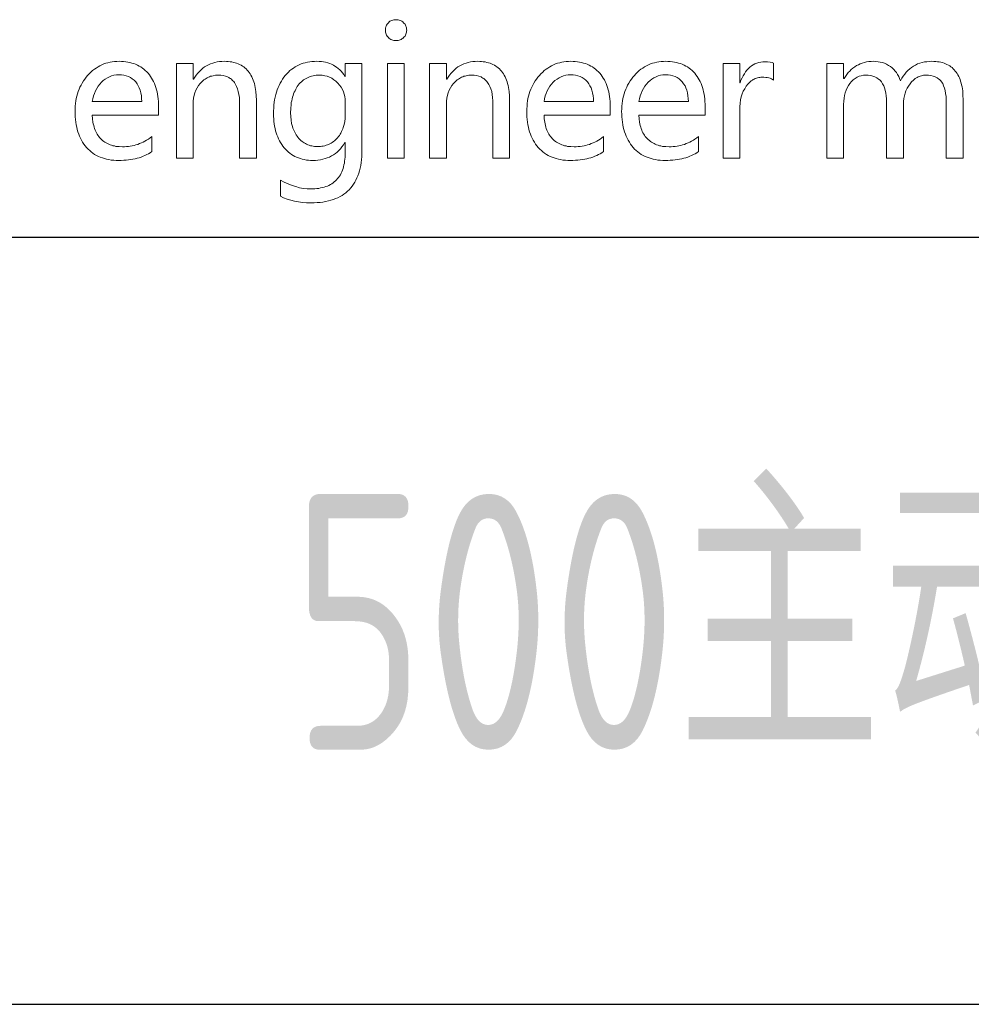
# Model space of a CAD drawing. Header units: millimetres. Extents: x -130 to 1975, y -25 to 1460.
# Tile 5 of 9: x 1694 to 1787, y 75 to 171. Entities that reach past the tile are written whole.
import ezdxf
from ezdxf.enums import TextEntityAlignment as Align

# ---------------------------------------------------------------- set-up
doc = ezdxf.new("R2010")
doc.units = ezdxf.units.MM
doc.header["$LTSCALE"] = 50
for name, color, linetype in [('1轮廓实线层', 7, 'Continuous'), ('6文字层', 3, 'Continuous'), ('图层 1', 7, 'Continuous'), ('图框层', 7, 'Continuous')]:
    doc.layers.add(name, color=color, linetype=linetype)
doc.styles.add('PC_TEXTSTYLE', font='isocp.shx', dxfattribs={"width": 0.8, "bigfont": 'hzfs.shx'})

# ---------------------------------------------------------------- blocks, each defined once
blk = doc.blocks.new('PC_TITLE_BLOCK')
at = {"layer": '1轮廓实线层'}
for p, q in [((-60, 30), (0, 30)), ((-60, 15), (0, 15))]:
    blk.add_line(p, q, dxfattribs=at)
at = {"layer": '图层 1', "lineweight": 0}
for points in [[(-43.965, 34.046), (-43.965, 34.067), (-43.963, 34.086), (-43.957, 34.107), (-43.952, 34.125), (-43.942, 34.144), (-43.934, 34.16), (-43.92, 34.176), (-43.907, 34.191), (-43.891, 34.205), (-43.876, 34.218), (-43.857, 34.228), (-43.841, 34.236), (-43.823, 34.242), (-43.802, 34.247), (-43.78, 34.25), (-43.759, 34.25), (-43.738, 34.25), (-43.717, 34.247), (-43.699, 34.242), (-43.677, 34.236), (-43.659, 34.228), (-43.643, 34.218), (-43.625, 34.205), (-43.611, 34.191), (-43.596, 34.178), (-43.582, 34.16), (-43.572, 34.144), (-43.564, 34.125), (-43.559, 34.107), (-43.553, 34.089), (-43.551, 34.067), (-43.548, 34.046), (-43.551, 34.023), (-43.553, 34.004), (-43.559, 33.983), (-43.564, 33.964), (-43.572, 33.948), (-43.582, 33.93), (-43.596, 33.914), (-43.611, 33.901), (-43.625, 33.885), (-43.643, 33.875), (-43.659, 33.864), (-43.677, 33.856), (-43.699, 33.851), (-43.717, 33.846), (-43.738, 33.843), (-43.759, 33.843), (-43.78, 33.843), (-43.802, 33.846), (-43.823, 33.851), (-43.841, 33.856), (-43.86, 33.864), (-43.876, 33.875), (-43.891, 33.885), (-43.907, 33.901), (-43.92, 33.914), (-43.934, 33.93), (-43.944, 33.948), (-43.952, 33.964), (-43.957, 33.983), (-43.963, 34.004), (-43.965, 34.023), (-43.965, 34.046), (-43.965, 34.046)], [(-48.404, 32.383), (-49.7, 32.383), (-49.695, 32.312), (-49.687, 32.243), (-49.679, 32.211), (-49.671, 32.18), (-49.663, 32.151), (-49.655, 32.121), (-49.645, 32.092), (-49.631, 32.066), (-49.618, 32.04), (-49.605, 32.013), (-49.589, 31.989), (-49.573, 31.968), (-49.555, 31.944), (-49.536, 31.926), (-49.518, 31.905), (-49.497, 31.886), (-49.476, 31.871), (-49.452, 31.855), (-49.428, 31.839), (-49.404, 31.826), (-49.378, 31.815), (-49.352, 31.805), (-49.325, 31.794), (-49.296, 31.786), (-49.267, 31.781), (-49.238, 31.773), (-49.175, 31.768), (-49.106, 31.765), (-49.069, 31.765), (-49.029, 31.768), (-48.992, 31.77), (-48.955, 31.776), (-48.916, 31.784), (-48.882, 31.791), (-48.845, 31.802), (-48.808, 31.812), (-48.773, 31.826), (-48.739, 31.842), (-48.702, 31.857), (-48.668, 31.876), (-48.636, 31.894), (-48.602, 31.916), (-48.567, 31.939), (-48.536, 31.963), (-48.536, 31.67), (-48.567, 31.649), (-48.599, 31.63), (-48.633, 31.612), (-48.668, 31.593), (-48.705, 31.58), (-48.742, 31.564), (-48.781, 31.551), (-48.821, 31.541), (-48.86, 31.53), (-48.903, 31.522), (-48.948, 31.514), (-48.992, 31.509), (-49.037, 31.503), (-49.085, 31.501), (-49.135, 31.498), (-49.183, 31.498), (-49.233, 31.498), (-49.28, 31.501), (-49.328, 31.506), (-49.373, 31.514), (-49.418, 31.522), (-49.46, 31.533), (-49.502, 31.546), (-49.542, 31.562), (-49.579, 31.578), (-49.616, 31.596), (-49.653, 31.617), (-49.687, 31.641), (-49.719, 31.665), (-49.75, 31.691), (-49.782, 31.72), (-49.811, 31.752), (-49.837, 31.784), (-49.864, 31.818), (-49.888, 31.855), (-49.909, 31.892), (-49.93, 31.931), (-49.948, 31.971), (-49.964, 32.013), (-49.98, 32.055), (-49.993, 32.1), (-50.004, 32.148), (-50.014, 32.195), (-50.022, 32.246), (-50.027, 32.296), (-50.033, 32.348), (-50.035, 32.401), (-50.035, 32.457), (-50.035, 32.51), (-50.033, 32.562), (-50.027, 32.613), (-50.02, 32.663), (-50.012, 32.71), (-50.001, 32.755), (-49.988, 32.803), (-49.975, 32.845), (-49.956, 32.89), (-49.94, 32.932), (-49.919, 32.972), (-49.895, 33.011), (-49.872, 33.051), (-49.845, 33.088), (-49.819, 33.125), (-49.79, 33.159), (-49.758, 33.193), (-49.726, 33.225), (-49.692, 33.254), (-49.658, 33.281), (-49.624, 33.304), (-49.587, 33.328), (-49.55, 33.349), (-49.513, 33.368), (-49.473, 33.384), (-49.433, 33.397), (-49.394, 33.407), (-49.352, 33.418), (-49.309, 33.426), (-49.264, 33.431), (-49.219, 33.434), (-49.175, 33.436), (-49.13, 33.434), (-49.087, 33.431), (-49.045, 33.426), (-49.003, 33.42), (-48.963, 33.413), (-48.924, 33.402), (-48.887, 33.391), (-48.852, 33.378), (-48.816, 33.362), (-48.784, 33.344), (-48.75, 33.325), (-48.72, 33.304), (-48.689, 33.281), (-48.662, 33.257), (-48.633, 33.23), (-48.607, 33.201), (-48.583, 33.172), (-48.559, 33.141), (-48.538, 33.109), (-48.52, 33.075), (-48.501, 33.038), (-48.483, 33.001), (-48.47, 32.961), (-48.454, 32.921), (-48.443, 32.879), (-48.433, 32.837), (-48.425, 32.792), (-48.417, 32.747), (-48.412, 32.7), (-48.406, 32.652), (-48.404, 32.599), (-48.404, 32.549), (-48.404, 32.383), (-48.404, 32.383)], [(-46.489, 31.541), (-46.817, 31.541), (-46.817, 32.594), (-46.817, 32.663), (-46.822, 32.729), (-46.83, 32.787), (-46.843, 32.845), (-46.856, 32.895), (-46.875, 32.943), (-46.896, 32.985), (-46.92, 33.022), (-46.933, 33.04), (-46.949, 33.056), (-46.962, 33.069), (-46.978, 33.085), (-46.996, 33.098), (-47.012, 33.109), (-47.031, 33.119), (-47.052, 33.13), (-47.091, 33.143), (-47.136, 33.156), (-47.184, 33.162), (-47.234, 33.164), (-47.287, 33.162), (-47.337, 33.154), (-47.361, 33.148), (-47.385, 33.143), (-47.408, 33.133), (-47.429, 33.125), (-47.451, 33.114), (-47.472, 33.101), (-47.493, 33.088), (-47.514, 33.075), (-47.551, 33.04), (-47.588, 33.003), (-47.619, 32.964), (-47.649, 32.919), (-47.672, 32.871), (-47.691, 32.821), (-47.707, 32.771), (-47.717, 32.716), (-47.725, 32.657), (-47.728, 32.597), (-47.728, 31.541), (-48.055, 31.541), (-48.055, 33.391), (-47.728, 33.391), (-47.728, 33.085), (-47.72, 33.085), (-47.693, 33.127), (-47.664, 33.167), (-47.635, 33.204), (-47.604, 33.238), (-47.572, 33.27), (-47.538, 33.299), (-47.501, 33.325), (-47.464, 33.349), (-47.424, 33.368), (-47.385, 33.386), (-47.342, 33.402), (-47.3, 33.413), (-47.255, 33.423), (-47.21, 33.431), (-47.163, 33.434), (-47.113, 33.436), (-47.076, 33.434), (-47.039, 33.431), (-47.004, 33.428), (-46.97, 33.423), (-46.936, 33.415), (-46.904, 33.407), (-46.875, 33.399), (-46.843, 33.386), (-46.817, 33.373), (-46.788, 33.36), (-46.761, 33.344), (-46.738, 33.325), (-46.714, 33.307), (-46.69, 33.286), (-46.669, 33.265), (-46.648, 33.241), (-46.629, 33.214), (-46.611, 33.188), (-46.595, 33.162), (-46.579, 33.133), (-46.566, 33.101), (-46.553, 33.069), (-46.54, 33.035), (-46.529, 33.001), (-46.521, 32.964), (-46.513, 32.927), (-46.505, 32.887), (-46.5, 32.848), (-46.492, 32.763), (-46.489, 32.673), (-46.489, 31.541), (-46.489, 31.541)], [(-44.425, 31.696), (-44.425, 31.633), (-44.427, 31.572), (-44.433, 31.512), (-44.441, 31.456), (-44.448, 31.401), (-44.459, 31.348), (-44.472, 31.295), (-44.485, 31.247), (-44.504, 31.2), (-44.522, 31.155), (-44.541, 31.113), (-44.565, 31.071), (-44.588, 31.031), (-44.615, 30.994), (-44.644, 30.96), (-44.673, 30.925), (-44.705, 30.894), (-44.739, 30.865), (-44.776, 30.838), (-44.813, 30.815), (-44.852, 30.791), (-44.895, 30.77), (-44.94, 30.751), (-44.984, 30.733), (-45.032, 30.719), (-45.082, 30.706), (-45.135, 30.696), (-45.188, 30.685), (-45.243, 30.677), (-45.301, 30.674), (-45.359, 30.669), (-45.42, 30.669), (-45.507, 30.672), (-45.589, 30.677), (-45.668, 30.688), (-45.742, 30.701), (-45.816, 30.719), (-45.887, 30.741), (-45.956, 30.767), (-46.019, 30.799), (-46.019, 31.115), (-45.943, 31.073), (-45.866, 31.039), (-45.792, 31.01), (-45.716, 30.986), (-45.645, 30.965), (-45.571, 30.952), (-45.499, 30.944), (-45.425, 30.941), (-45.386, 30.941), (-45.346, 30.944), (-45.307, 30.949), (-45.27, 30.952), (-45.233, 30.96), (-45.198, 30.968), (-45.164, 30.975), (-45.132, 30.986), (-45.101, 30.997), (-45.072, 31.01), (-45.043, 31.026), (-45.016, 31.041), (-44.99, 31.06), (-44.966, 31.079), (-44.942, 31.097), (-44.921, 31.118), (-44.9, 31.142), (-44.881, 31.166), (-44.863, 31.192), (-44.847, 31.218), (-44.831, 31.247), (-44.818, 31.277), (-44.805, 31.308), (-44.794, 31.34), (-44.784, 31.374), (-44.776, 31.411), (-44.768, 31.446), (-44.763, 31.485), (-44.757, 31.525), (-44.755, 31.564), (-44.752, 31.607), (-44.752, 31.652), (-44.752, 31.847), (-44.757, 31.847), (-44.786, 31.805), (-44.815, 31.765), (-44.845, 31.728), (-44.876, 31.694), (-44.911, 31.662), (-44.945, 31.633), (-44.982, 31.609), (-45.021, 31.586), (-45.061, 31.564), (-45.103, 31.546), (-45.145, 31.533), (-45.19, 31.52), (-45.238, 31.509), (-45.285, 31.503), (-45.336, 31.498), (-45.388, 31.498), (-45.431, 31.498), (-45.473, 31.501), (-45.512, 31.506), (-45.552, 31.514), (-45.592, 31.522), (-45.629, 31.533), (-45.666, 31.546), (-45.703, 31.559), (-45.737, 31.578), (-45.769, 31.596), (-45.8, 31.614), (-45.832, 31.638), (-45.861, 31.662), (-45.89, 31.688), (-45.919, 31.718), (-45.945, 31.746), (-45.969, 31.778), (-45.993, 31.812), (-46.017, 31.847), (-46.038, 31.881), (-46.056, 31.918), (-46.072, 31.958), (-46.088, 31.997), (-46.101, 32.037), (-46.114, 32.079), (-46.125, 32.121), (-46.133, 32.166), (-46.141, 32.211), (-46.146, 32.259), (-46.151, 32.309), (-46.154, 32.356), (-46.154, 32.409), (-46.154, 32.467), (-46.151, 32.523), (-46.146, 32.578), (-46.141, 32.634), (-46.133, 32.684), (-46.122, 32.737), (-46.109, 32.784), (-46.096, 32.832), (-46.08, 32.879), (-46.064, 32.924), (-46.046, 32.966), (-46.025, 33.009), (-46.001, 33.048), (-45.977, 33.088), (-45.951, 33.125), (-45.924, 33.159), (-45.893, 33.193), (-45.864, 33.225), (-45.832, 33.254), (-45.798, 33.281), (-45.763, 33.304), (-45.729, 33.328), (-45.692, 33.349), (-45.655, 33.365), (-45.615, 33.384), (-45.573, 33.397), (-45.534, 33.407), (-45.491, 33.418), (-45.446, 33.426), (-45.402, 33.431), (-45.354, 33.434), (-45.307, 33.436), (-45.262, 33.434), (-45.219, 33.431), (-45.175, 33.426), (-45.135, 33.418), (-45.095, 33.407), (-45.056, 33.394), (-45.021, 33.378), (-44.984, 33.362), (-44.953, 33.341), (-44.921, 33.32), (-44.889, 33.296), (-44.86, 33.27), (-44.831, 33.241), (-44.808, 33.209), (-44.781, 33.178), (-44.757, 33.141), (-44.752, 33.141), (-44.752, 33.391), (-44.425, 33.391), (-44.425, 31.696), (-44.425, 31.696)], [(-43.928, 31.541), (-43.928, 33.391), (-43.598, 33.391), (-43.598, 31.541), (-43.928, 31.541), (-43.928, 31.541)], [(-41.536, 31.541), (-41.864, 31.541), (-41.864, 32.594), (-41.864, 32.663), (-41.869, 32.729), (-41.877, 32.787), (-41.887, 32.845), (-41.903, 32.895), (-41.922, 32.943), (-41.943, 32.985), (-41.967, 33.022), (-41.98, 33.04), (-41.996, 33.056), (-42.009, 33.069), (-42.025, 33.085), (-42.043, 33.098), (-42.059, 33.109), (-42.077, 33.119), (-42.096, 33.13), (-42.138, 33.143), (-42.183, 33.156), (-42.228, 33.162), (-42.281, 33.164), (-42.334, 33.162), (-42.384, 33.154), (-42.407, 33.148), (-42.431, 33.143), (-42.452, 33.133), (-42.476, 33.125), (-42.497, 33.114), (-42.518, 33.101), (-42.539, 33.088), (-42.561, 33.075), (-42.598, 33.04), (-42.635, 33.003), (-42.666, 32.964), (-42.695, 32.919), (-42.719, 32.871), (-42.738, 32.821), (-42.753, 32.771), (-42.764, 32.716), (-42.772, 32.657), (-42.772, 32.597), (-42.772, 31.541), (-43.102, 31.541), (-43.102, 33.391), (-42.772, 33.391), (-42.772, 33.085), (-42.767, 33.085), (-42.74, 33.127), (-42.711, 33.167), (-42.682, 33.204), (-42.65, 33.238), (-42.616, 33.27), (-42.582, 33.299), (-42.547, 33.325), (-42.51, 33.349), (-42.471, 33.368), (-42.431, 33.386), (-42.389, 33.402), (-42.347, 33.413), (-42.302, 33.423), (-42.257, 33.431), (-42.207, 33.434), (-42.159, 33.436), (-42.122, 33.434), (-42.085, 33.431), (-42.051, 33.428), (-42.017, 33.423), (-41.982, 33.415), (-41.951, 33.407), (-41.919, 33.399), (-41.89, 33.386), (-41.864, 33.373), (-41.835, 33.36), (-41.808, 33.344), (-41.784, 33.325), (-41.761, 33.307), (-41.737, 33.286), (-41.716, 33.265), (-41.695, 33.241), (-41.676, 33.214), (-41.658, 33.188), (-41.642, 33.162), (-41.626, 33.133), (-41.61, 33.101), (-41.6, 33.069), (-41.586, 33.035), (-41.576, 33.001), (-41.568, 32.964), (-41.56, 32.927), (-41.552, 32.887), (-41.547, 32.848), (-41.539, 32.763), (-41.536, 32.673), (-41.536, 31.541), (-41.536, 31.541)], [(-39.569, 32.383), (-40.863, 32.383), (-40.86, 32.312), (-40.85, 32.243), (-40.844, 32.211), (-40.836, 32.18), (-40.829, 32.151), (-40.821, 32.121), (-40.807, 32.092), (-40.797, 32.066), (-40.784, 32.04), (-40.77, 32.013), (-40.755, 31.989), (-40.739, 31.968), (-40.72, 31.944), (-40.702, 31.926), (-40.683, 31.905), (-40.662, 31.886), (-40.641, 31.871), (-40.617, 31.855), (-40.594, 31.839), (-40.57, 31.826), (-40.543, 31.815), (-40.517, 31.805), (-40.491, 31.794), (-40.462, 31.786), (-40.432, 31.781), (-40.403, 31.773), (-40.34, 31.768), (-40.271, 31.765), (-40.234, 31.765), (-40.195, 31.768), (-40.158, 31.77), (-40.118, 31.776), (-40.081, 31.784), (-40.047, 31.791), (-40.01, 31.802), (-39.973, 31.812), (-39.939, 31.826), (-39.902, 31.842), (-39.867, 31.857), (-39.833, 31.876), (-39.801, 31.894), (-39.767, 31.916), (-39.733, 31.939), (-39.701, 31.963), (-39.701, 31.67), (-39.733, 31.649), (-39.764, 31.63), (-39.799, 31.612), (-39.833, 31.593), (-39.87, 31.58), (-39.907, 31.564), (-39.947, 31.551), (-39.986, 31.541), (-40.026, 31.53), (-40.068, 31.522), (-40.113, 31.514), (-40.158, 31.509), (-40.203, 31.503), (-40.25, 31.501), (-40.298, 31.498), (-40.348, 31.498), (-40.398, 31.498), (-40.446, 31.501), (-40.493, 31.506), (-40.538, 31.514), (-40.583, 31.522), (-40.625, 31.533), (-40.667, 31.546), (-40.707, 31.562), (-40.744, 31.578), (-40.781, 31.596), (-40.818, 31.617), (-40.852, 31.641), (-40.884, 31.665), (-40.916, 31.691), (-40.947, 31.72), (-40.976, 31.752), (-41.003, 31.784), (-41.029, 31.818), (-41.053, 31.855), (-41.074, 31.892), (-41.095, 31.931), (-41.114, 31.971), (-41.13, 32.013), (-41.145, 32.055), (-41.159, 32.1), (-41.169, 32.148), (-41.18, 32.195), (-41.188, 32.246), (-41.193, 32.296), (-41.198, 32.348), (-41.201, 32.401), (-41.201, 32.457), (-41.201, 32.51), (-41.196, 32.562), (-41.193, 32.613), (-41.185, 32.663), (-41.177, 32.71), (-41.166, 32.755), (-41.153, 32.803), (-41.14, 32.845), (-41.122, 32.89), (-41.103, 32.932), (-41.085, 32.972), (-41.061, 33.011), (-41.037, 33.051), (-41.011, 33.088), (-40.984, 33.125), (-40.955, 33.159), (-40.924, 33.193), (-40.889, 33.225), (-40.858, 33.254), (-40.823, 33.281), (-40.789, 33.304), (-40.752, 33.328), (-40.715, 33.349), (-40.678, 33.368), (-40.638, 33.384), (-40.599, 33.397), (-40.557, 33.407), (-40.517, 33.418), (-40.475, 33.426), (-40.43, 33.431), (-40.385, 33.434), (-40.34, 33.436), (-40.295, 33.434), (-40.253, 33.431), (-40.211, 33.426), (-40.168, 33.42), (-40.129, 33.413), (-40.089, 33.402), (-40.052, 33.391), (-40.018, 33.378), (-39.981, 33.362), (-39.949, 33.344), (-39.915, 33.325), (-39.886, 33.304), (-39.854, 33.281), (-39.828, 33.257), (-39.799, 33.23), (-39.772, 33.201), (-39.749, 33.172), (-39.725, 33.141), (-39.704, 33.109), (-39.683, 33.075), (-39.667, 33.038), (-39.648, 33.001), (-39.632, 32.961), (-39.619, 32.921), (-39.609, 32.879), (-39.598, 32.837), (-39.59, 32.792), (-39.582, 32.747), (-39.577, 32.7), (-39.572, 32.652), (-39.569, 32.599), (-39.569, 32.549), (-39.569, 32.383), (-39.569, 32.383)], [(-37.713, 32.383), (-39.007, 32.383), (-39.004, 32.312), (-38.994, 32.243), (-38.988, 32.211), (-38.98, 32.18), (-38.972, 32.151), (-38.962, 32.121), (-38.951, 32.092), (-38.941, 32.066), (-38.928, 32.04), (-38.912, 32.013), (-38.898, 31.989), (-38.883, 31.968), (-38.864, 31.944), (-38.846, 31.926), (-38.825, 31.905), (-38.803, 31.886), (-38.782, 31.871), (-38.761, 31.855), (-38.737, 31.839), (-38.711, 31.826), (-38.687, 31.815), (-38.661, 31.805), (-38.632, 31.794), (-38.605, 31.786), (-38.576, 31.781), (-38.545, 31.773), (-38.481, 31.768), (-38.415, 31.765), (-38.376, 31.765), (-38.339, 31.768), (-38.299, 31.77), (-38.262, 31.776), (-38.225, 31.784), (-38.188, 31.791), (-38.154, 31.802), (-38.117, 31.812), (-38.083, 31.826), (-38.046, 31.842), (-38.011, 31.857), (-37.977, 31.876), (-37.943, 31.894), (-37.911, 31.916), (-37.877, 31.939), (-37.845, 31.963), (-37.845, 31.67), (-37.877, 31.649), (-37.908, 31.63), (-37.943, 31.612), (-37.977, 31.593), (-38.011, 31.58), (-38.051, 31.564), (-38.088, 31.551), (-38.127, 31.541), (-38.17, 31.53), (-38.212, 31.522), (-38.254, 31.514), (-38.299, 31.509), (-38.347, 31.503), (-38.394, 31.501), (-38.442, 31.498), (-38.492, 31.498), (-38.542, 31.498), (-38.59, 31.501), (-38.637, 31.506), (-38.682, 31.514), (-38.727, 31.522), (-38.769, 31.533), (-38.809, 31.546), (-38.848, 31.562), (-38.888, 31.578), (-38.925, 31.596), (-38.962, 31.617), (-38.996, 31.641), (-39.028, 31.665), (-39.06, 31.691), (-39.091, 31.72), (-39.118, 31.752), (-39.147, 31.784), (-39.17, 31.818), (-39.194, 31.855), (-39.218, 31.892), (-39.236, 31.931), (-39.255, 31.971), (-39.273, 32.013), (-39.287, 32.055), (-39.3, 32.1), (-39.313, 32.148), (-39.321, 32.195), (-39.329, 32.246), (-39.337, 32.296), (-39.339, 32.348), (-39.342, 32.401), (-39.345, 32.457), (-39.342, 32.51), (-39.339, 32.562), (-39.334, 32.613), (-39.329, 32.663), (-39.321, 32.71), (-39.31, 32.755), (-39.297, 32.803), (-39.281, 32.845), (-39.265, 32.89), (-39.247, 32.932), (-39.229, 32.972), (-39.205, 33.011), (-39.181, 33.051), (-39.155, 33.088), (-39.128, 33.125), (-39.097, 33.159), (-39.065, 33.193), (-39.033, 33.225), (-39.001, 33.254), (-38.967, 33.281), (-38.93, 33.304), (-38.896, 33.328), (-38.859, 33.349), (-38.819, 33.368), (-38.782, 33.384), (-38.743, 33.397), (-38.7, 33.407), (-38.658, 33.418), (-38.616, 33.426), (-38.574, 33.431), (-38.529, 33.434), (-38.484, 33.436), (-38.439, 33.434), (-38.394, 33.431), (-38.352, 33.426), (-38.312, 33.42), (-38.273, 33.413), (-38.233, 33.402), (-38.196, 33.391), (-38.159, 33.378), (-38.125, 33.362), (-38.091, 33.344), (-38.059, 33.325), (-38.027, 33.304), (-37.998, 33.281), (-37.969, 33.257), (-37.943, 33.23), (-37.916, 33.201), (-37.892, 33.172), (-37.869, 33.141), (-37.848, 33.109), (-37.826, 33.075), (-37.808, 33.038), (-37.792, 33.001), (-37.776, 32.961), (-37.763, 32.921), (-37.753, 32.879), (-37.742, 32.837), (-37.731, 32.792), (-37.726, 32.747), (-37.718, 32.7), (-37.716, 32.652), (-37.713, 32.599), (-37.713, 32.549), (-37.713, 32.383), (-37.713, 32.383)], [(-36.372, 33.067), (-36.393, 33.08), (-36.417, 33.093), (-36.44, 33.104), (-36.469, 33.112), (-36.498, 33.117), (-36.527, 33.122), (-36.562, 33.125), (-36.596, 33.125), (-36.62, 33.125), (-36.644, 33.122), (-36.665, 33.119), (-36.689, 33.114), (-36.71, 33.109), (-36.731, 33.101), (-36.752, 33.09), (-36.77, 33.082), (-36.789, 33.069), (-36.81, 33.056), (-36.828, 33.04), (-36.844, 33.024), (-36.879, 32.99), (-36.91, 32.948), (-36.939, 32.9), (-36.966, 32.85), (-36.987, 32.797), (-37.005, 32.742), (-37.019, 32.681), (-37.026, 32.618), (-37.034, 32.549), (-37.034, 32.478), (-37.034, 31.541), (-37.362, 31.541), (-37.362, 33.391), (-37.034, 33.391), (-37.034, 33.016), (-37.029, 33.016), (-37.011, 33.064), (-36.99, 33.112), (-36.968, 33.154), (-36.945, 33.193), (-36.921, 33.23), (-36.894, 33.265), (-36.865, 33.294), (-36.836, 33.323), (-36.805, 33.347), (-36.773, 33.368), (-36.739, 33.384), (-36.702, 33.399), (-36.665, 33.41), (-36.625, 33.418), (-36.586, 33.423), (-36.543, 33.423), (-36.49, 33.423), (-36.443, 33.418), (-36.403, 33.41), (-36.372, 33.399), (-36.372, 33.067), (-36.372, 33.067)], [(-32.667, 31.541), (-32.995, 31.541), (-32.995, 32.605), (-32.995, 32.676), (-33, 32.745), (-33.008, 32.805), (-33.018, 32.863), (-33.032, 32.914), (-33.048, 32.958), (-33.066, 33.001), (-33.09, 33.035), (-33.1, 33.051), (-33.114, 33.064), (-33.127, 33.08), (-33.143, 33.09), (-33.177, 33.114), (-33.211, 33.133), (-33.253, 33.146), (-33.296, 33.156), (-33.346, 33.162), (-33.396, 33.164), (-33.42, 33.164), (-33.441, 33.162), (-33.462, 33.159), (-33.483, 33.154), (-33.504, 33.148), (-33.525, 33.141), (-33.544, 33.133), (-33.565, 33.122), (-33.602, 33.098), (-33.639, 33.069), (-33.673, 33.035), (-33.705, 32.995), (-33.737, 32.953), (-33.763, 32.908), (-33.784, 32.861), (-33.803, 32.811), (-33.816, 32.76), (-33.826, 32.708), (-33.832, 32.652), (-33.834, 32.597), (-33.834, 31.541), (-34.162, 31.541), (-34.162, 32.636), (-34.164, 32.702), (-34.17, 32.76), (-34.178, 32.816), (-34.188, 32.869), (-34.201, 32.916), (-34.22, 32.958), (-34.241, 32.998), (-34.265, 33.032), (-34.291, 33.064), (-34.323, 33.09), (-34.354, 33.114), (-34.391, 33.133), (-34.431, 33.146), (-34.473, 33.156), (-34.521, 33.162), (-34.568, 33.164), (-34.616, 33.162), (-34.658, 33.154), (-34.7, 33.143), (-34.74, 33.125), (-34.78, 33.101), (-34.814, 33.075), (-34.848, 33.04), (-34.88, 33.003), (-34.909, 32.964), (-34.933, 32.919), (-34.954, 32.871), (-34.972, 32.821), (-34.985, 32.768), (-34.996, 32.713), (-35.001, 32.655), (-35.004, 32.594), (-35.004, 31.541), (-35.331, 31.541), (-35.331, 33.391), (-35.004, 33.391), (-35.004, 33.098), (-34.996, 33.098), (-34.97, 33.141), (-34.943, 33.178), (-34.917, 33.214), (-34.885, 33.246), (-34.856, 33.275), (-34.822, 33.304), (-34.787, 33.328), (-34.753, 33.352), (-34.716, 33.37), (-34.679, 33.389), (-34.64, 33.402), (-34.597, 33.415), (-34.555, 33.423), (-34.51, 33.431), (-34.465, 33.434), (-34.418, 33.436), (-34.373, 33.434), (-34.328, 33.428), (-34.286, 33.42), (-34.244, 33.41), (-34.204, 33.397), (-34.164, 33.378), (-34.127, 33.357), (-34.09, 33.333), (-34.056, 33.307), (-34.024, 33.278), (-33.995, 33.246), (-33.969, 33.214), (-33.948, 33.178), (-33.927, 33.141), (-33.908, 33.098), (-33.892, 33.056), (-33.866, 33.104), (-33.84, 33.146), (-33.808, 33.186), (-33.779, 33.222), (-33.745, 33.257), (-33.71, 33.288), (-33.673, 33.315), (-33.636, 33.341), (-33.597, 33.362), (-33.557, 33.384), (-33.515, 33.399), (-33.47, 33.413), (-33.425, 33.423), (-33.378, 33.428), (-33.327, 33.434), (-33.277, 33.436), (-33.24, 33.434), (-33.203, 33.431), (-33.169, 33.428), (-33.135, 33.423), (-33.103, 33.418), (-33.069, 33.41), (-33.04, 33.399), (-33.011, 33.389), (-32.982, 33.376), (-32.955, 33.362), (-32.929, 33.347), (-32.905, 33.331), (-32.881, 33.312), (-32.86, 33.291), (-32.839, 33.27), (-32.82, 33.246), (-32.802, 33.222), (-32.783, 33.196), (-32.768, 33.17), (-32.752, 33.141), (-32.739, 33.112), (-32.725, 33.08), (-32.715, 33.046), (-32.704, 33.011), (-32.696, 32.977), (-32.688, 32.937), (-32.68, 32.9), (-32.675, 32.858), (-32.67, 32.774), (-32.667, 32.681), (-32.667, 31.541), (-32.667, 31.541)], [(-48.731, 32.647), (-48.734, 32.708), (-48.739, 32.763), (-48.75, 32.818), (-48.763, 32.869), (-48.779, 32.916), (-48.8, 32.958), (-48.823, 32.998), (-48.85, 33.035), (-48.882, 33.067), (-48.916, 33.093), (-48.953, 33.117), (-48.992, 33.138), (-49.035, 33.151), (-49.08, 33.162), (-49.13, 33.17), (-49.18, 33.172), (-49.227, 33.17), (-49.275, 33.162), (-49.32, 33.151), (-49.362, 33.135), (-49.404, 33.114), (-49.444, 33.09), (-49.484, 33.059), (-49.518, 33.027), (-49.552, 32.987), (-49.584, 32.948), (-49.61, 32.903), (-49.637, 32.858), (-49.655, 32.808), (-49.674, 32.758), (-49.687, 32.702), (-49.7, 32.647), (-48.731, 32.647), (-48.731, 32.647)], [(-44.752, 32.642), (-44.755, 32.694), (-44.76, 32.745), (-44.771, 32.795), (-44.786, 32.842), (-44.808, 32.887), (-44.831, 32.929), (-44.863, 32.972), (-44.895, 33.011), (-44.934, 33.046), (-44.974, 33.077), (-45.013, 33.104), (-45.058, 33.125), (-45.103, 33.143), (-45.151, 33.154), (-45.201, 33.162), (-45.254, 33.164), (-45.288, 33.164), (-45.32, 33.162), (-45.349, 33.156), (-45.38, 33.151), (-45.41, 33.146), (-45.439, 33.138), (-45.465, 33.127), (-45.491, 33.114), (-45.518, 33.101), (-45.542, 33.088), (-45.565, 33.072), (-45.589, 33.053), (-45.61, 33.035), (-45.631, 33.014), (-45.652, 32.993), (-45.671, 32.969), (-45.689, 32.943), (-45.705, 32.916), (-45.721, 32.89), (-45.734, 32.861), (-45.75, 32.832), (-45.761, 32.8), (-45.771, 32.768), (-45.782, 32.734), (-45.79, 32.7), (-45.798, 32.665), (-45.806, 32.628), (-45.811, 32.591), (-45.816, 32.512), (-45.819, 32.428), (-45.816, 32.356), (-45.811, 32.288), (-45.8, 32.222), (-45.784, 32.161), (-45.774, 32.132), (-45.763, 32.103), (-45.753, 32.076), (-45.74, 32.05), (-45.724, 32.024), (-45.711, 31.997), (-45.692, 31.974), (-45.676, 31.95), (-45.658, 31.929), (-45.639, 31.908), (-45.618, 31.889), (-45.597, 31.871), (-45.576, 31.855), (-45.555, 31.839), (-45.531, 31.826), (-45.507, 31.815), (-45.483, 31.805), (-45.46, 31.794), (-45.433, 31.786), (-45.407, 31.781), (-45.38, 31.776), (-45.351, 31.77), (-45.322, 31.77), (-45.293, 31.768), (-45.264, 31.77), (-45.235, 31.77), (-45.206, 31.776), (-45.18, 31.778), (-45.153, 31.786), (-45.127, 31.794), (-45.101, 31.802), (-45.077, 31.812), (-45.053, 31.823), (-45.029, 31.836), (-45.006, 31.85), (-44.984, 31.865), (-44.963, 31.884), (-44.942, 31.902), (-44.921, 31.921), (-44.903, 31.942), (-44.884, 31.966), (-44.866, 31.987), (-44.85, 32.01), (-44.837, 32.034), (-44.823, 32.061), (-44.81, 32.087), (-44.8, 32.114), (-44.789, 32.14), (-44.773, 32.198), (-44.76, 32.256), (-44.755, 32.319), (-44.752, 32.385), (-44.752, 32.642), (-44.752, 32.642)], [(-39.897, 32.647), (-39.899, 32.708), (-39.904, 32.763), (-39.915, 32.818), (-39.928, 32.869), (-39.944, 32.916), (-39.965, 32.958), (-39.989, 32.998), (-40.015, 33.035), (-40.047, 33.067), (-40.081, 33.093), (-40.118, 33.117), (-40.158, 33.138), (-40.2, 33.151), (-40.245, 33.162), (-40.295, 33.17), (-40.345, 33.172), (-40.393, 33.17), (-40.44, 33.162), (-40.485, 33.151), (-40.528, 33.135), (-40.57, 33.114), (-40.609, 33.09), (-40.649, 33.059), (-40.683, 33.027), (-40.718, 32.987), (-40.749, 32.948), (-40.776, 32.903), (-40.802, 32.858), (-40.821, 32.808), (-40.839, 32.758), (-40.852, 32.702), (-40.863, 32.647), (-39.897, 32.647), (-39.897, 32.647)], [(-38.04, 32.647), (-38.043, 32.708), (-38.048, 32.763), (-38.059, 32.818), (-38.069, 32.869), (-38.088, 32.916), (-38.106, 32.958), (-38.133, 32.998), (-38.159, 33.035), (-38.191, 33.067), (-38.223, 33.093), (-38.259, 33.117), (-38.299, 33.138), (-38.344, 33.151), (-38.389, 33.162), (-38.436, 33.17), (-38.489, 33.172), (-38.537, 33.17), (-38.584, 33.162), (-38.629, 33.151), (-38.671, 33.135), (-38.714, 33.114), (-38.753, 33.09), (-38.79, 33.059), (-38.827, 33.027), (-38.862, 32.987), (-38.893, 32.948), (-38.92, 32.903), (-38.943, 32.858), (-38.964, 32.808), (-38.983, 32.758), (-38.996, 32.702), (-39.007, 32.647), (-38.04, 32.647), (-38.04, 32.647)]]:
    blk.add_lwpolyline(points, dxfattribs=at)
at = {"layer": '6文字层', "style": 'PC_TEXTSTYLE', "flags": 8}
for tag, height, width, p, p2 in [('产品名称或材料标记', 7, 0.600652, (-113.463, 28.635), (-66.422, 28.635)), ('图样名称', 5, 2.004495, (-54.785, 19.978), (-5.268, 19.978)), ('标准化', 3.5, 1.023147, (-133.835, 15.372), (-120.752, 15.372)), ('重量', 3.5, 1.408247, (-88.457, 7.542), (-76.549, 7.542)), ('比例', 3.5, 1.385287, (-73.354, 7.542), (-61.929, 7.542)), ('图样代号', 5, 2.006536, (-54.785, 5.63), (-5.516, 5.63)), ('审核', 3.5, 1.579393, (-163.989, 5.367), (-150.634, 5.367)), ('共几页', 3.5, 0.557144, (-108.073, 0.625), (-101.045, 0.625)), ('工艺', 3.5, 1.621807, (-164.21, 0.371), (-150.891, 0.371)), ('日期', 3.5, 1.560088, (-133.835, 0.371), (-120.752, 0.371))]:
    blk.add_attdef(tag, text='', height=height, dxfattribs=dict(at, width=width)).set_placement(p, p2, align=Align.FIT)
at = {"layer": '6文字层', "style": 'PC_TEXTSTYLE', "width": 9.905045, "flags": 8}
blk.add_attdef('设计', text='', height=3.5, rotation=358.4644, dxfattribs=at).set_placement((-164.229, 15.372), (-150.367, 15), align=Align.FIT)
at = {"layer": '6文字层', "color": 3, "style": 'PC_TEXTSTYLE', "width": 0.56476, "flags": 8}
blk.add_attdef('第几页', text='', height=3.5, dxfattribs=at).set_placement((-78.287, 0.753), (-71.163, 0.753), align=Align.FIT)
at = {"layer": '6文字层', "ltscale": 10, "style": 'PC_TEXTSTYLE', "flags": 1}
blk.add_attdef('图纸张数', (-58.679, -0.492), '', height=2.5, dxfattribs=at)

msp = doc.modelspace()

# ---------------------------------------------------------------- block references
at = {"layer": '图框层'}
ref = msp.add_blockref('PC_TITLE_BLOCK', (1950, 0), dxfattribs=dict(at, xscale=5, yscale=5, zscale=5))
ref.add_attrib('图样名称', '500主动车轮装配', dxfattribs={"layer": '6文字层', "height": 25, "style": 'PC_TEXTSTYLE', "width": 0.8}).set_placement((1799.867, 99.888), align=Align.CENTER)

doc.saveas('drawing.dxf')
